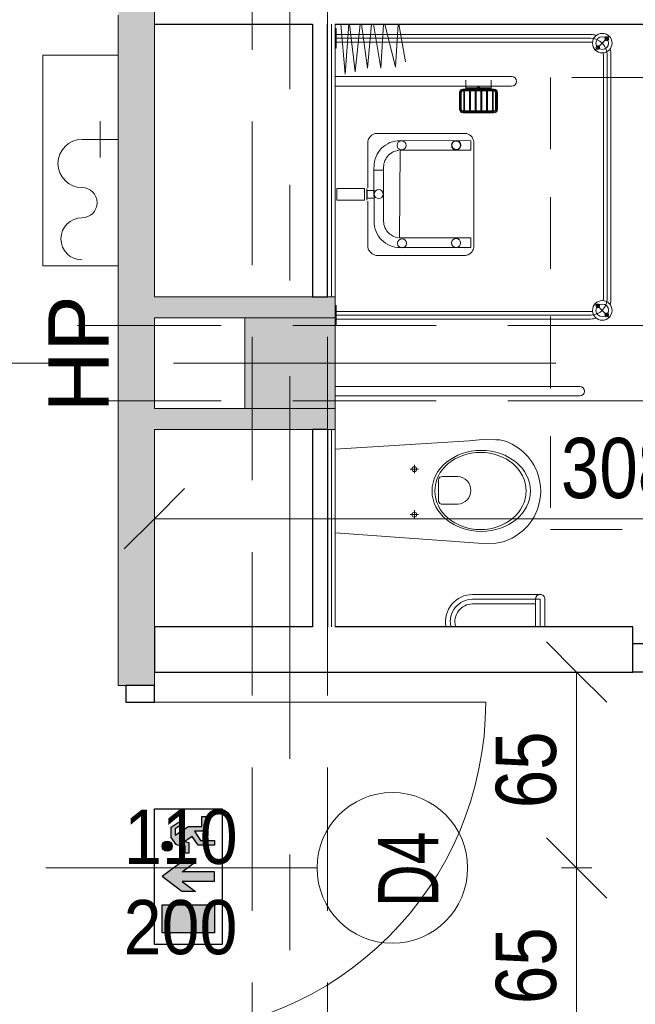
# Model space of a CAD drawing. Header units: centimetres. Extents: x -1631 to 21770, y -8842 to 3590.
# Tile 119 of 142: x 498 to 702, y 676 to 1002. Entities that reach past the tile are written whole.
import ezdxf

# ---------------------------------------------------------------- set-up
doc = ezdxf.new("R2010")
doc.units = ezdxf.units.CM
for name, pattern in [('Oś', [222.25, 127, -31.75, 31.75, -31.75]), ('Ponad', [39.688, 23.813, -15.875]), ('Ukryte', [71.438, 47.625, -23.813])]:
    doc.linetypes.add(name, pattern=pattern)
for name, color, linetype, lineweight in [('A-ANNO-DIMS', 211, 'Continuous', 13), ('A-ANNO-DIMS-100', 211, 'Continuous', 13), ('A-ANNO-NOTE', 131, 'Continuous', 9), ('A-AREA-IDEN', 2, 'Continuous', 13), ('A-DETL-GENF', 92, 'Continuous', 9), ('A-DETL-HDLN', 90, 'Ukryte', 9), ('A-DETL-MEDM', 33, 'Continuous', 13), ('A-DOOR', 31, 'Continuous', 13), ('A-FLOR-OVHD', 1, 'Ponad', 9), ('A-WALL', 113, 'Continuous', 13), ('A-WALL-FNSH', 113, 'Continuous', 13), ('A-WALL-PATT', 111, 'Continuous', 13), ('G-ANNO-TEXT', 231, 'Continuous', 13), ('P-SANR-FIXT', 6, 'Continuous', 9), ('S-COLS', 52, 'Continuous', 13), ('S-GRID', 1, 'Continuous', 13)]:
    doc.layers.add(name, color=color, linetype=linetype, lineweight=lineweight)
doc.layers.add('E_oprawy', color=12, linetype='Continuous')
doc.styles.add('Arial', font='arial.ttf', dxfattribs={"width": 0.9, "height": 18})
doc.styles.add('Arial Narrow_5', font='ARIALN.TTF', dxfattribs={"height": 20})
doc.styles.add('Arial_1', font='arial.ttf', dxfattribs={"width": 0.7, "height": 20})
doc.styles.add('Arial_10', font='arial.ttf', dxfattribs={"height": 20})
doc.styles.add('Arial_11', font='arial.ttf', dxfattribs={"width": 0.85, "height": 23})
doc.dimstyles.new('Diagonal_1_100__0__wewnętrzne', dxfattribs={"dimscale": 30.48, "dimtxt": 20.468619, "dimasz": 0.656168, "dimexe": 0.164042, "dimexo": 0.0625, "dimgap": 0.032808, "dimtad": 1, "dimdec": 0, "dimdsep": 46, "dimtxsty": 'Arial Narrow_5', "dimblk1": 'OBLIQUE', "dimblk2": 'OBLIQUE', "dimsah": 1, "dimcen": 0.09, "dimazin": 0, "dimtfac": 1, "dimtdec": 4, "dimtix": 1, "dimtmove": 0, "dimatfit": 3, "dimfxl": 0, "dimtvp": 1, "dimtolj": 1, "dimtzin": 0, "dimarcsym": 0})

# ---------------------------------------------------------------- blocks, each defined once
blk = doc.blocks.new('M_Concrete-Square-Column - 300 x 300mm-1795930-6_piętro IV __13_80 m_ - stan projektowany')
at = {"layer": 'S-COLS', "lineweight": 9}
blk.add_hatch(color=254, dxfattribs=at).paths.add_polyline_path([(15, -15), (15, 15), (-15, 15), (-15, -15)], flags=0)
for p, q in [((15, 15), (-15, 15)), ((-15, 15), (-15, -15)), ((15, -15), (15, 15)), ((-15, -15), (15, -15))]:
    blk.add_line(p, q, dxfattribs=at)
blk = doc.blocks.new('DRZWI 1S - automatyczna etykieta - Drzwi 90 _łazienkowe_-2364279-6_piętro IV __13_80 m_ - stan projektowany')
at = {"layer": 'A-DETL-GENF'}
for p, q in [((-50.5, 7.5), (-50.5, -2)), ((-45, 7.5), (-50.5, 7.5)), ((-45, -2), (-45, 7.5)), ((50.5, 7.5), (45, 7.5)), ((45, 7.5), (45, -2)), ((50.5, -2), (50.5, 7.5)), ((-50.5, -2), (-45, -2)), ((45, -2), (50.5, -2))]:
    blk.add_line(p, q, dxfattribs=at)
at = {"layer": 'A-DETL-MEDM', "lineweight": 25}
for p, q in [((-45, 7.5), (-50.5, 7.5)), ((-50.5, 7.5), (-50.5, -2)), ((-45, -2), (-45, 7.5)), ((45, -2), (45, 7.5)), ((45, 7.5), (50.5, 7.5)), ((50.5, 7.5), (50.5, -2)), ((-50.5, -2), (-45, -2)), ((50.5, -2), (45, -2))]:
    blk.add_line(p, q, dxfattribs=at)
at = {"layer": 'A-DOOR'}
blk.add_line((45, 7.5), (45, 97.5), dxfattribs=at)
blk.add_arc((45, 7.5), 90, 90, 180, dxfattribs=at)
blk = doc.blocks.new('miska ustępowa dla N_35_5x54 wisząca koło narożna - Type 1-2357504-6_piętro IV __13_80 m_ - stan projektowany')
at = {"layer": 'P-SANR-FIXT'}
for p, q in [((-1.4, -3.75), (-4.56, -48.31)), ((29.22, -48.31), (26.4, -3.75)), ((44.09, -84.95), (44.09, -3.75)), ((47.21, -84.95), (47.21, -3.75)), ((4.69, -28.65), (4.69, -31.45)), ((19.8, -28.65), (19.8, -31.45)), ((3.32, -30.06), (6.14, -30.06)), ((18.43, -30.06), (21.25, -30.06)), ((16.4, -38.08), (9.09, -38.08)), ((8.17, -39.35), (8.17, -44.47)), ((17.32, -44.47), (17.32, -39.35)), ((-4.56, -48.31), (-4.88, -52.64)), ((29.58, -52.64), (29.22, -48.31)), ((-24.94, -49.38), (-24.94, -70.25)), ((-23.38, -49.38), (-23.38, -71.81)), ((-21.82, -49.38), (-21.82, -71.81)), ((-4.88, -52.64), (-4.82, -57.07)), ((29.53, -57.07), (29.58, -52.64)), ((-4.82, -57.07), (-4.57, -58.43)), ((-4.57, -58.43), (-4.19, -59.84)), ((29.19, -59.84), (29.57, -58.43)), ((29.57, -58.43), (29.53, -57.07)), ((-4.19, -59.84), (-3.69, -61.21)), ((-3.69, -61.21), (-3.07, -62.53)), ((28.07, -62.53), (28.69, -61.21)), ((28.69, -61.21), (29.19, -59.84)), ((-3.07, -62.53), (-2.34, -63.8)), ((-2.34, -63.8), (-1.51, -65.01)), ((-1.51, -65.01), (-0.58, -66.14)), ((25.58, -66.14), (26.51, -65.01)), ((26.51, -65.01), (27.34, -63.8)), ((27.34, -63.8), (28.07, -62.53)), ((-0.58, -66.14), (1.02, -67.71)), ((1.02, -67.71), (2.75, -69.02)), ((22.25, -69.02), (23.98, -67.71)), ((23.98, -67.71), (25.58, -66.14)), ((-32.54, -70.25), (-23.38, -70.25)), ((-23.38, -71.81), (-32.54, -71.81)), ((2.75, -69.02), (4.01, -69.78)), ((4.01, -69.78), (6.13, -70.8)), ((6.13, -70.8), (7.56, -71.26)), ((7.56, -71.26), (9.56, -71.73)), ((9.56, -71.73), (11.02, -71.92)), ((13.98, -71.92), (15.44, -71.73)), ((15.44, -71.73), (17.44, -71.26)), ((17.44, -71.26), (18.87, -70.8)), ((18.87, -70.8), (20.99, -69.78)), ((20.99, -69.78), (22.25, -69.02)), ((-23.38, -73.37), (-32.54, -73.37)), ((11.02, -71.92), (12.5, -72)), ((12.5, -72), (13.98, -71.92))]:
    blk.add_line(p, q, dxfattribs=at)
for centre in [(4.69, -30.06), (19.8, -30.06)]:
    blk.add_circle(centre, 0.825, dxfattribs=at)
for centre, radius, start, end in [((9.34, -39.23), 1.17, 102.2339, 185.8899), ((16.15, -39.23), 1.17, 354.1101, 77.7661), ((-30.79, -49.38), 8.97, 0, 99.9996), ((-30.79, -49.38), 7.41, 0, 102.1327), ((-30.79, -49.38), 5.85, 0, 105.4382), ((12.74, -44.25), 4.58, 182.8022, 357.1978), ((-23.38, -71.81), 1.56, 0, 90), ((-23.38, -71.81), 1.56, 270, 0), ((45.65, -84.95), 1.56, 180, 360)]:
    blk.add_arc(centre, radius, start, end, dxfattribs=at)
for centre, major_axis, ratio in [((12.55, -52.26), (0, 16.33), 0.823529), ((12.55, -52.01), (0, 15.16), 0.845174)]:
    blk.add_ellipse(centre, major_axis=major_axis, ratio=ratio, dxfattribs=at)
blk = doc.blocks.new('brodzik natryskowy dla N - Type 1-V8-6_piętro IV __13_80 m_ - stan projektowany')
at = {"layer": 'P-SANR-FIXT'}
for p, q in [((-35.25, 90), (-40.13, 94.88)), ((47.11, 95.3), (-33.8, 95.3)), ((48.56, 90), (53.43, 94.88)), ((-33.8, 94.05), (47.11, 94.05)), ((47.11, 92.8), (-33.8, 92.8)), ((-40.55, 4.05), (-40.55, 88.55)), ((-39.3, 3.75), (-39.3, 88.55)), ((-38.05, 4.05), (-38.05, 88.55)), ((51.36, 4.05), (51.36, 88.55)), ((52.61, 3.75), (52.61, 88.75)), ((53.86, 4.05), (53.86, 88.55)), ((-26.61, 3.95), (-26.61, 62.35)), ((-23.41, 62.35), (-23.41, 3.95)), ((-22.41, 55.6), (-25.41, 55.6)), ((-22.81, 55.6), (-22.81, 47.1)), ((-22.61, 55.6), (-22.61, 47.1)), ((-22.41, 56.55), (-22.41, 46.15)), ((-22.11, 56.55), (-22.11, 46.15)), ((-21.81, 56.55), (-21.81, 46.15)), ((-21.81, 56.25), (-15.21, 56.25)), ((-21.81, 55.95), (-15.21, 55.95)), ((-15.71, 57.65), (-21.31, 57.65)), ((-15.71, 57.35), (-21.31, 57.35)), ((-15.71, 57.05), (-21.31, 57.05)), ((-15.21, 46.15), (-15.21, 56.55)), ((-14.91, 46.15), (-14.91, 56.55)), ((-14.61, 46.15), (-14.61, 56.55)), ((-21.81, 54.35), (-15.21, 54.35)), ((-21.81, 54.05), (-15.21, 54.05)), ((-21.81, 52.45), (-15.21, 52.45)), ((-21.81, 52.15), (-15.21, 52.15)), ((-21.81, 50.55), (-15.21, 50.55)), ((-21.81, 50.25), (-15.21, 50.25)), ((-6.88, 48.86), (-6.67, 49.06)), ((-6.67, 49.06), (-6.44, 49.24)), ((-6.44, 49.24), (-6.2, 49.39)), ((-6.2, 49.39), (-5.95, 49.52)), ((-5.95, 49.52), (-5.69, 49.63)), ((-5.69, 49.63), (-5.41, 49.71)), ((-5.41, 49.71), (-5.13, 49.76)), ((-5.13, 49.76), (29.82, 49.76)), ((29.82, 49.76), (30.1, 49.76)), ((30.1, 49.76), (30.38, 49.71)), ((30.38, 49.71), (30.65, 49.64)), ((30.65, 49.64), (30.92, 49.53)), ((30.92, 49.53), (31.17, 49.41)), ((31.17, 49.41), (31.41, 49.26)), ((31.41, 49.26), (31.64, 49.09)), ((31.64, 49.09), (31.85, 48.89)), ((-22.41, 47.1), (-25.41, 47.1)), ((-21.81, 48.65), (-15.21, 48.65)), ((-21.81, 48.35), (-15.21, 48.35)), ((-21.81, 46.75), (-15.21, 46.75)), ((-21.81, 46.45), (-15.21, 46.45)), ((-7.74, 47.12), (-7.7, 47.39)), ((-7.74, 46.84), (-7.74, 47.12)), ((-7.74, 17.3), (-7.74, 46.84)), ((-7.7, 47.39), (-7.62, 47.66)), ((-7.62, 47.66), (-7.52, 47.93)), ((-7.52, 47.93), (-7.4, 48.18)), ((-7.4, 48.18), (-7.25, 48.42)), ((-7.25, 48.42), (-7.07, 48.65)), ((-7.07, 48.65), (-6.88, 48.86)), ((-5.29, 48.78), (-5.37, 25.35)), ((-2.15, 48.78), (-5.29, 48.78)), ((-2.15, 25.38), (-2.15, 48.78)), ((26.92, 48.78), (30.07, 48.78)), ((26.92, 48.78), (26.92, 25.18)), ((30.07, 25.38), (30.07, 48.78)), ((31.85, 48.89), (32.05, 48.68)), ((32.05, 48.68), (32.22, 48.46)), ((32.22, 48.46), (32.38, 48.21)), ((32.38, 48.21), (32.51, 47.96)), ((32.51, 47.96), (32.61, 47.69)), ((32.61, 47.69), (32.69, 47.42)), ((32.69, 47.42), (32.74, 47.13)), ((32.74, 47.13), (32.74, 17.61)), ((-21.31, 45.65), (-15.71, 45.65)), ((-21.31, 45.35), (-15.71, 45.35)), ((-21.31, 45.05), (-15.71, 45.05)), ((-5.24, 43.9), (-5.23, 44.04)), ((-5.23, 43.75), (-5.24, 43.9)), ((-5.23, 44.04), (-5.21, 44.19)), ((-5.21, 43.6), (-5.23, 43.75)), ((-5.21, 44.19), (-5.18, 44.33)), ((-5.18, 43.46), (-5.21, 43.6)), ((-5.18, 44.33), (-5.13, 44.46)), ((-5.13, 43.33), (-5.18, 43.46)), ((-5.13, 44.46), (-5.07, 44.59)), ((-5.07, 43.2), (-5.13, 43.33)), ((-5.07, 44.59), (-4.99, 44.71)), ((-4.99, 43.08), (-5.07, 43.2)), ((-4.99, 44.71), (-4.91, 44.83)), ((-4.91, 42.96), (-4.99, 43.08)), ((-4.91, 44.83), (-4.81, 44.93)), ((-4.81, 42.86), (-4.91, 42.96)), ((-4.81, 44.93), (-4.71, 45.02)), ((-4.71, 42.77), (-4.81, 42.86)), ((-4.71, 45.02), (-4.6, 45.11)), ((-4.6, 42.68), (-4.71, 42.77)), ((-4.6, 45.11), (-4.48, 45.18)), ((-4.48, 42.61), (-4.6, 42.68)), ((-4.48, 45.18), (-4.35, 45.24)), ((-4.35, 42.55), (-4.48, 42.61)), ((-4.35, 45.24), (-4.21, 45.29)), ((-4.21, 42.5), (-4.35, 42.55)), ((-4.21, 45.29), (-4.07, 45.33)), ((-4.07, 42.46), (-4.21, 42.5)), ((-4.07, 45.33), (-3.93, 45.35)), ((-3.93, 45.35), (-3.78, 45.36)), ((-3.78, 45.36), (-3.63, 45.35)), ((-3.63, 45.35), (-3.48, 45.33)), ((-3.48, 45.33), (-3.34, 45.29)), ((-3.34, 42.5), (-3.48, 42.46)), ((-3.34, 45.29), (-3.21, 45.24)), ((-3.21, 42.55), (-3.34, 42.5)), ((-3.21, 45.24), (-3.08, 45.18)), ((-3.08, 42.61), (-3.21, 42.55)), ((-3.08, 45.18), (-2.96, 45.11)), ((-2.96, 42.68), (-3.08, 42.61)), ((-2.96, 45.11), (-2.85, 45.02)), ((-2.85, 42.77), (-2.96, 42.68)), ((-2.85, 45.02), (-2.74, 44.93)), ((-2.74, 42.86), (-2.85, 42.77)), ((-2.74, 44.93), (-2.65, 44.83)), ((-2.65, 42.96), (-2.74, 42.86)), ((-2.65, 44.83), (-2.56, 44.71)), ((-2.56, 43.08), (-2.65, 42.96)), ((-2.56, 44.71), (-2.49, 44.59)), ((-2.49, 43.2), (-2.56, 43.08)), ((-2.49, 44.59), (-2.43, 44.46)), ((-2.43, 43.33), (-2.49, 43.2)), ((-2.43, 44.46), (-2.38, 44.33)), ((-2.38, 43.46), (-2.43, 43.33)), ((-2.38, 44.33), (-2.34, 44.19)), ((-2.34, 43.6), (-2.38, 43.46)), ((-2.34, 44.19), (-2.32, 44.04)), ((-2.32, 43.75), (-2.34, 43.6)), ((-2.32, 44.04), (-2.31, 43.9)), ((-2.31, 43.9), (-2.32, 43.75)), ((-3.93, 42.44), (-4.07, 42.46)), ((-3.78, 42.43), (-3.93, 42.44)), ((-3.48, 42.46), (-3.63, 42.44)), ((-44, 24.94), (-31.46, 27.07)), ((-29.67, 23.75), (-44, 24.7)), ((-44, 20.28), (-29.67, 23.75)), ((-5.37, 25.35), (-5.32, 24.46)), ((-5.32, 24.46), (-5.19, 23.6)), ((-5.19, 23.6), (-4.98, 22.76)), ((26.92, 25.18), (-2.15, 25.38)), ((-2.03, 24.3), (-2.11, 24.85)), ((-1.89, 23.76), (-2.03, 24.3)), ((-1.71, 23.26), (-1.89, 23.76)), ((-1.47, 22.77), (-1.71, 23.26)), ((26.24, 22.77), (26.48, 23.26)), ((26.48, 23.26), (26.66, 23.76)), ((26.66, 23.76), (26.8, 24.3)), ((26.8, 24.3), (26.88, 24.85)), ((29.97, 23.6), (29.75, 22.76)), ((30.1, 24.46), (29.97, 23.6)), ((30.15, 25.35), (30.1, 24.46)), ((-29.41, 18.89), (-44, 19.82)), ((-4.98, 22.76), (-4.68, 21.97)), ((-4.68, 21.97), (-4.32, 21.2)), ((-4.32, 21.2), (-3.88, 20.49)), ((-3.88, 20.49), (-3.38, 19.82)), ((-3.38, 19.82), (-2.82, 19.2)), ((-1.19, 22.31), (-1.47, 22.77)), ((-0.87, 21.89), (-1.19, 22.31)), ((-0.51, 21.49), (-0.87, 21.89)), ((-0.12, 21.13), (-0.51, 21.49)), ((0.31, 20.81), (-0.12, 21.13)), ((0.76, 20.54), (0.31, 20.81)), ((1.25, 20.3), (0.76, 20.54)), ((1.76, 20.11), (1.25, 20.3)), ((2.29, 19.98), (1.76, 20.11)), ((2.84, 19.89), (2.29, 19.98)), ((3.4, 19.86), (2.84, 19.89)), ((4.41, 19.87), (3.4, 19.86)), ((3.78, 19.87), (21.37, 19.87)), ((4.41, 16.64), (4.41, 19.87)), ((21.37, 19.87), (21.94, 19.89)), ((21.94, 19.89), (22.49, 19.98)), ((22.49, 19.98), (23.02, 20.11)), ((23.02, 20.11), (23.53, 20.3)), ((23.53, 20.3), (24.01, 20.54)), ((24.01, 20.54), (24.47, 20.81)), ((24.47, 20.81), (24.89, 21.13)), ((24.89, 21.13), (25.29, 21.49)), ((25.29, 21.49), (25.65, 21.89)), ((25.65, 21.89), (25.96, 22.31)), ((25.96, 22.31), (26.24, 22.77)), ((28.16, 19.82), (27.59, 19.2)), ((28.66, 20.49), (28.16, 19.82)), ((29.09, 21.2), (28.66, 20.49)), ((29.46, 21.97), (29.09, 21.2)), ((29.75, 22.76), (29.46, 21.97)), ((-44, 16.46), (-29.41, 18.89)), ((-7.7, 17.03), (-7.74, 17.3)), ((-7.62, 16.76), (-7.7, 17.03)), ((-7.51, 16.5), (-7.62, 16.76)), ((-7.38, 16.25), (-7.51, 16.5)), ((-2.82, 19.2), (-2.2, 18.64)), ((-2.2, 18.64), (-1.53, 18.13)), ((-1.53, 18.13), (-0.81, 17.7)), ((-0.81, 17.7), (-0.05, 17.33)), ((-0.05, 17.33), (0.75, 17.04)), ((0.75, 17.04), (1.58, 16.82)), ((1.58, 16.82), (2.44, 16.69)), ((2.44, 16.69), (4.41, 16.64)), ((22.33, 16.69), (3.78, 16.64)), ((11.19, 16.69), (13.8, 16.69)), ((11.19, 14.42), (11.19, 16.69)), ((13.8, 16.69), (13.8, 14.42)), ((23.2, 16.82), (22.33, 16.69)), ((24.03, 17.04), (23.2, 16.82)), ((24.83, 17.33), (24.03, 17.04)), ((25.59, 17.7), (24.83, 17.33)), ((26.31, 18.13), (25.59, 17.7)), ((26.98, 18.64), (26.31, 18.13)), ((27.59, 19.2), (26.98, 18.64)), ((32.49, 16.52), (32.35, 16.27)), ((32.6, 16.79), (32.49, 16.52)), ((32.68, 17.06), (32.6, 16.79)), ((32.74, 17.33), (32.68, 17.06)), ((32.74, 17.61), (32.74, 17.33)), ((-29.41, 14.55), (-44, 15.88)), ((-44, 12.5), (-29.41, 14.55)), ((-7.23, 16), (-7.38, 16.25)), ((-7.05, 15.77), (-7.23, 16)), ((-6.85, 15.56), (-7.05, 15.77)), ((-6.64, 15.36), (-6.85, 15.56)), ((-6.41, 15.18), (-6.64, 15.36)), ((-6.17, 15.02), (-6.41, 15.18)), ((-5.92, 14.89), (-6.17, 15.02)), ((-5.66, 14.78), (-5.92, 14.89)), ((-5.39, 14.7), (-5.66, 14.78)), ((-5.12, 14.65), (-5.39, 14.7)), ((-4.84, 14.63), (-5.12, 14.65)), ((10.32, 14.63), (-4.84, 14.63)), ((10.54, 13.54), (14.45, 13.54)), ((10.54, 4.27), (10.54, 13.54)), ((14.44, 14.29), (10.55, 14.26)), ((13.8, 14.42), (11.19, 14.42)), ((14.45, 4.27), (14.45, 13.54)), ((30.14, 14.63), (14.73, 14.63)), ((30.36, 14.7), (30.1, 14.65)), ((30.62, 14.78), (30.14, 14.63)), ((30.87, 14.89), (30.62, 14.78)), ((31.12, 15.03), (30.87, 14.89)), ((31.36, 15.19), (31.12, 15.03)), ((31.59, 15.37), (31.36, 15.19)), ((31.81, 15.57), (31.59, 15.37)), ((32.01, 15.79), (31.81, 15.57)), ((32.19, 16.02), (32.01, 15.79)), ((32.35, 16.27), (32.19, 16.02)), ((-28.14, 10.46), (-44, 12.07)), ((-44, 8.54), (-28.14, 10.46)), ((-27.37, 7.14), (-44, 8.35)), ((-44, 5.67), (-27.37, 7.14)), ((-42.55, 4.05), (-42.55, 3.75)), ((-36.05, 4.05), (-42.55, 4.05)), ((-36.05, 3.75), (-36.05, 4.05)), ((14.45, 4.27), (10.54, 4.27)), ((49.36, 4.05), (49.36, 3.75)), ((55.86, 4.05), (49.36, 4.05)), ((55.86, 3.75), (55.86, 4.05))]:
    blk.add_line(p, q, dxfattribs=at)
for centre, radius in [((-37.69, 92.44), 3.25), ((51, 92.44), 3.25), ((-39.18, 93.92), 0.62), ((-37.69, 92.44), 2.1), ((-39.18, 93.92), 0.32), ((-36.21, 90.95), 0.62), ((49.51, 90.95), 0.62), ((51, 92.44), 2.1), ((52.48, 93.92), 0.62), ((52.48, 93.92), 0.32), ((-36.21, 90.95), 0.32), ((49.51, 90.95), 0.32), ((-3.85, 43.99), 1.5), ((28.59, 43.93), 1.5), ((-3.77, 25.8), 1.5), ((28.71, 25.99), 1.5), ((12.42, 18.25), 1.5)]:
    blk.add_circle(centre, radius, dxfattribs=at)
for centre, radius, start, end in [((-33.8, 88.55), 6.75, 90, 106.4965), ((47.11, 88.55), 6.75, 73.5035, 90), ((-33.8, 88.55), 5.5, 90, 180), ((-33.8, 88.55), 4.25, 90, 98.8511), ((47.11, 88.55), 5.5, 0, 90), ((47.11, 88.55), 4.25, 81.1489, 90), ((-33.8, 88.55), 6.75, 163.5035, 180), ((-33.8, 88.55), 4.25, 171.1489, 180), ((47.11, 88.55), 4.25, 0, 8.8511), ((47.11, 88.55), 6.75, 0, 16.4965), ((-25.01, 62.35), 1.6, 0, 180), ((-21.31, 56.55), 1.1, 90, 180), ((-21.31, 56.55), 0.8, 90, 180), ((-21.31, 56.55), 0.5, 90, 180), ((-15.71, 56.55), 1.1, 0, 90), ((-15.71, 56.55), 0.8, 0, 90), ((-15.71, 56.55), 0.5, 0, 90), ((-21.31, 46.15), 1.1, 180, 270), ((-21.31, 46.15), 0.8, 180, 270), ((-21.31, 46.15), 0.5, 180, 270), ((-15.71, 46.15), 0.5, 270, 0), ((-15.71, 46.15), 0.8, 270, 0), ((-15.71, 46.15), 1.1, 270, 0)]:
    blk.add_arc(centre, radius, start, end, dxfattribs=at)
blk.add_ellipse((-23.14, 51.35), major_axis=(0, 0.325), ratio=0.224951, dxfattribs=at)
blk = doc.blocks.new('HYDRANT_PPOZ_SZAFKA_NASCIENNA - SUPRON 3-V11-6_piętro IV __13_80 m_ - stan projektowany')
at = {"layer": 'P-SANR-FIXT'}
for p, q in [((47.5, 31), (-22.5, 31)), ((-22.5, 31), (-22.5, 6)), ((-22.5, 6), (-22.5, 31)), ((-22.5, 31), (47.5, 31)), ((47.5, 6), (47.5, 31)), ((47.5, 31), (47.5, 6)), ((19.5, 6), (19.5, 18)), ((19.5, 12), (13.5, 12)), ((19.5, 12), (25.5, 12))]:
    blk.add_line(p, q, dxfattribs=at)
for centre, radius, start, end in [((-13.5, 18), 7, 0, 180), ((11.5, 18), 8, 360, 180), ((-1.5, 18), 5, 180, 360)]:
    blk.add_arc(centre, radius, start, end, dxfattribs=at)
blk = doc.blocks.new('DRZWI 1S - automatyczna etykieta - Drzwi 110-2387946-6_piętro IV __13_80 m_ - stan projektowany')
at = {"layer": 'A-DETL-GENF'}
for p, q in [((-60.5, 3.5), (-55, 3.5)), ((-60.5, -6), (-60.5, 3.5)), ((-55, 3.5), (-55, -6)), ((55, 3.5), (60.5, 3.5)), ((55, -6), (55, 3.5)), ((60.5, 3.5), (60.5, -6)), ((-55, -6), (-60.5, -6)), ((60.5, -6), (55, -6))]:
    blk.add_line(p, q, dxfattribs=at)
at = {"layer": 'A-DETL-MEDM', "lineweight": 25}
for p, q in [((-60.5, -6), (-60.5, 3.5)), ((-60.5, 3.5), (-55, 3.5)), ((-55, 3.5), (-55, -6)), ((55, 3.5), (55, -6)), ((60.5, 3.5), (55, 3.5)), ((60.5, -6), (60.5, 3.5)), ((-55, -6), (-60.5, -6)), ((55, -6), (60.5, -6))]:
    blk.add_line(p, q, dxfattribs=at)
at = {"layer": 'A-DOOR'}
blk.add_line((55, -6), (55, -116), dxfattribs=at)
blk.add_arc((55, -6), 110, 180, 270, dxfattribs=at)
blk = doc.blocks.new('DIMBLOCK60-6_piętro IV __13_80 m_ - stan projektowany')
at = {"layer": 'A-ANNO-DIMS-100', "transparency": 16777216}
for p, q in [((542.38, 836.69), (552.38, 846.69)), ((850.38, 836.69), (860.38, 846.69)), ((542.38, 831.69), (542.38, 841.69)), ((850.38, 831.69), (850.38, 841.69)), ((542.38, 836.69), (532.38, 826.69)), ((850.38, 836.69), (542.38, 836.69)), ((542.38, 836.69), (542.38, 831.69)), ((850.38, 836.69), (840.38, 826.69)), ((850.38, 836.69), (850.38, 831.69))]:
    blk.add_line(p, q, dxfattribs=at)
at = {"layer": 'A-ANNO-DIMS-100', "color": 0, "transparency": 16777216, "insert": (677.37, 863.54), "char_height": 20, "width": 45.6158, "attachment_point": 1, "line_spacing_factor": 0.974696, "style": 'Arial Narrow_5'}
blk.add_mtext('308', dxfattribs=at)
blk = doc.blocks.new('_Oblique')
at = {"color": 0, "linetype": 'ByBlock', "lineweight": -2}
blk.add_line((-0.5, -0.5), (0.5, 0.5), dxfattribs=at)
blk = doc.blocks.new('DIMBLOCK69-6_piętro IV __13_80 m_ - stan projektowany')
at = {"layer": 'A-ANNO-DIMS-100', "transparency": 16777216}
for p, q in [((682.57, 720.83), (672.57, 730.83)), ((677.57, 720.83), (687.57, 720.83)), ((682.57, 720.83), (677.57, 720.83)), ((682.57, 655.83), (682.57, 720.83)), ((682.57, 720.83), (692.57, 710.83)), ((682.57, 655.83), (672.57, 665.83)), ((677.57, 655.83), (687.57, 655.83)), ((682.57, 655.83), (677.57, 655.83)), ((682.57, 655.83), (692.57, 645.83))]:
    blk.add_line(p, q, dxfattribs=at)
at = {"layer": 'A-ANNO-DIMS-100', "color": 0, "transparency": 16777216, "insert": (655.72, 675.65), "char_height": 20, "width": 30.4105, "attachment_point": 1, "rotation": 90, "line_spacing_factor": 0.974696, "style": 'Arial Narrow_5'}
blk.add_mtext('65', dxfattribs=at)
blk = doc.blocks.new('DIMBLOCK70-6_piętro IV __13_80 m_ - stan projektowany')
at = {"layer": 'A-ANNO-DIMS-100', "transparency": 16777216}
for p, q in [((682.57, 785.83), (672.57, 795.83)), ((677.57, 785.83), (687.57, 785.83)), ((682.57, 785.83), (677.57, 785.83)), ((682.57, 720.83), (682.57, 785.83)), ((682.57, 785.83), (692.57, 775.83)), ((682.57, 720.83), (672.57, 730.83)), ((677.57, 720.83), (687.57, 720.83)), ((682.57, 720.83), (677.57, 720.83)), ((682.57, 720.83), (692.57, 710.83))]:
    blk.add_line(p, q, dxfattribs=at)
at = {"layer": 'A-ANNO-DIMS-100', "color": 0, "transparency": 16777216, "insert": (655.72, 740.65), "char_height": 20, "width": 30.4105, "attachment_point": 1, "rotation": 90, "line_spacing_factor": 0.974696, "style": 'Arial Narrow_5'}
blk.add_mtext('65', dxfattribs=at)
blk = doc.blocks.new('EW_W_GORE')
at = {"layer": 'E_oprawy'}
for points in [[(431.95, 125.13), (425.73, 125.13), (425.73, 113.58), (431.95, 113.58)], [(438.17, 125.13), (434.88, 120.79), (434.88, 117.78), (437.1, 120.71), (437.1, 113.58), (439.24, 113.58), (439.24, 120.71), (441.46, 117.78), (441.46, 120.79)], [(446.02, 124.01, 1), (443.78, 124.01, 1)], [(447.38, 122.28), (448.73, 122.28), (449.62, 120.89), (450.3, 121.32), (450.01, 121.78), (449.13, 123.14), (446.83, 123.14), (445.25, 122.06), (445.1, 121.75), (444.98, 120), (443.37, 120), (443.37, 119.23), (445.7, 119.23), (445.95, 120.1), (446.4, 119.43), (447.05, 118.48), (445.13, 117.18), (445.13, 113.58), (446.14, 113.58), (446.14, 116.64), (448.23, 117.98), (448.23, 115.45), (451.45, 115.46), (451.45, 116.38), (449.24, 116.38), (449.24, 119.27)]]:
    blk.add_hatch(color=3, dxfattribs=at).paths.add_polyline_path(points)
at = {"layer": 'E_oprawy', "color": 3}
for p, q in [((425.73, 125.13), (431.95, 125.13)), ((425.73, 113.58), (425.73, 125.13)), ((431.95, 125.13), (431.95, 113.58)), ((434.88, 120.79), (438.17, 125.13)), ((441.46, 120.79), (438.17, 125.13)), ((445.1, 121.75), (445.25, 122.06)), ((445.25, 122.06), (446.83, 123.14)), ((446.83, 123.14), (449.13, 123.14)), ((448.73, 122.28), (447.38, 122.28)), ((447.38, 122.28), (449.24, 119.27)), ((449.62, 120.89), (448.73, 122.28)), ((449.13, 123.14), (450.01, 121.78)), ((434.88, 117.78), (434.88, 120.79)), ((437.1, 120.71), (434.88, 117.78)), ((437.1, 113.58), (437.1, 120.71)), ((439.24, 113.58), (439.24, 120.71)), ((439.24, 120.71), (441.46, 117.78)), ((441.46, 117.78), (441.46, 120.79)), ((443.37, 119.23), (443.37, 120)), ((443.37, 120), (444.98, 120)), ((444.98, 120), (445.1, 121.75)), ((445.95, 120.1), (445.7, 119.23)), ((446.4, 119.43), (445.95, 120.1)), ((450.3, 121.32), (449.62, 120.89)), ((450.01, 121.78), (450.3, 121.32)), ((445.7, 119.23), (443.37, 119.23)), ((445.13, 117.18), (447.05, 118.48)), ((448.23, 117.98), (446.14, 116.64)), ((447.05, 118.48), (446.4, 119.43)), ((448.23, 115.45), (448.23, 117.98)), ((449.24, 119.27), (449.24, 116.38)), ((445.13, 113.58), (445.13, 117.18)), ((446.14, 116.64), (446.14, 113.58)), ((451.45, 115.46), (448.23, 115.45)), ((449.24, 116.38), (451.45, 116.38)), ((451.45, 116.38), (451.45, 115.46)), ((431.95, 113.58), (425.73, 113.58)), ((437.1, 113.58), (439.24, 113.58)), ((446.14, 113.58), (445.13, 113.58))]:
    blk.add_line(p, q, dxfattribs=at)
blk.add_lwpolyline([(423.17, 126.85), (453.17, 126.85), (453.17, 111.85), (423.17, 111.85)], close=True, dxfattribs=at)
blk.add_circle((444.9, 124.01), 1.12, dxfattribs=at)

msp = doc.modelspace()

# ---------------------------------------------------------------- hatches: boundary and pattern name
at = {"layer": 'A-WALL-PATT'}
h = msp.add_hatch(color=9, dxfattribs=at)
h.paths.add_polyline_path([(542.38, 132.33), (542.38, 139.33), (530.38, 139.33), (530.38, 132.33)], flags=0)
h.paths.add_polyline_path([(542.38, 250.33), (542.38, 465.83), (530.38, 465.83), (530.38, 250.33)], flags=0)
h.paths.add_polyline_path([(530.38, 657.83), (542.38, 657.83), (542.38, 660.33), (530.38, 660.33)], flags=0)
h.paths.add_polyline_path([(530.38, 781.33), (542.38, 781.33), (542.38, 1102.83), (530.38, 1102.83), (530.38, 788.28)], flags=0)
h.paths.add_polyline_path([(530.38, 1312.83), (542.38, 1312.83), (542.38, 1431.33), (530.38, 1431.33)], flags=0)
h.paths.add_polyline_path([(530.38, 1633.83), (542.38, 1633.83), (542.38, 2022.83), (530.38, 2022.83), (530.38, 1665.12)], flags=0)
h.paths.add_polyline_path([(542.38, 2173.83), (542.38, 2458.83), (530.38, 2458.83), (530.38, 2173.83)], flags=0)
h.paths.add_polyline_path([(530.38, 2593.83), (542.38, 2593.83), (542.38, 2824.33), (530.38, 2824.33), (530.38, 2634.27)], flags=0)
for points in [[(602.38, 903.33), (602.38, 910.33), (542.38, 910.33), (542.38, 903.33), (572.38, 903.33)], [(602.38, 866.33), (602.38, 873.33), (542.38, 873.33), (542.38, 866.33), (572.38, 866.33)]]:
    msp.add_hatch(color=9, dxfattribs=at).paths.add_polyline_path(points, flags=0)

# ---------------------------------------------------------------- linework, layer by layer
at = {"layer": 'A-ANNO-NOTE', "lineweight": 13}
msp.add_line((506.38, 720.83), (596.38, 720.83), dxfattribs=at)
msp.add_line((506.38, 720.83), (596.38, 720.83), dxfattribs=at)
msp.add_circle((621.38, 720.83), 25, dxfattribs=at)
at = {"layer": 'A-DETL-HDLN'}
for p, q in [((574.88, 420.83), (574.88, 2793.33)), ((599.88, 420.83), (599.88, 2793.33)), ((-1197.62, 900.83), (1172.38, 900.83)), ((-1197.62, 875.83), (1172.38, 875.83))]:
    msp.add_line(p, q, dxfattribs=at)
at = {"layer": 'A-FLOR-OVHD'}
for p, q in [((823.87, 983.15), (673.87, 983.15)), ((673.87, 983.15), (673.87, 833.15)), ((673.87, 833.15), (823.87, 833.15))]:
    msp.add_line(p, q, dxfattribs=at)
at = {"layer": 'A-WALL'}
for p, q in [((542.38, 1015.83), (542.38, 1000.83)), ((601.13, 910.33), (601.13, 1000.83)), ((601.13, 866.33), (601.13, 800.83))]:
    msp.add_line(p, q, dxfattribs=at)
at = {"layer": 'A-WALL', "lineweight": 9}
for p, q in [((530.38, 1003.78), (530.38, 781.33)), ((542.38, 910.33), (542.38, 1000.83)), ((594.88, 910.33), (542.38, 910.33)), ((602.38, 903.33), (602.38, 910.33)), ((542.38, 873.33), (542.38, 903.33)), ((542.38, 903.33), (572.38, 903.33)), ((572.38, 873.33), (542.38, 873.33)), ((602.38, 866.33), (602.38, 873.33)), ((542.38, 781.33), (542.38, 866.33)), ((542.38, 866.33), (594.88, 866.33)), ((530.38, 781.33), (532.88, 781.33))]:
    msp.add_line(p, q, dxfattribs=at)
at = {"layer": 'A-WALL', "color": 7, "lineweight": 25}
for p, q in [((542.38, 1000.83), (594.88, 1000.83)), ((594.88, 1000.83), (594.88, 910.33)), ((599.88, 910.33), (599.88, 1000.83)), ((602.38, 1000.83), (850.38, 1000.83)), ((594.88, 910.33), (599.88, 910.33)), ((599.88, 866.33), (594.88, 866.33)), ((594.88, 866.33), (594.88, 800.83)), ((599.88, 866.33), (599.88, 800.83)), ((594.88, 800.83), (542.38, 800.83)), ((542.38, 800.83), (542.38, 785.83)), ((701.18, 800.83), (602.38, 800.83)), ((701.18, 795.33), (701.18, 800.83)), ((542.38, 785.83), (701.18, 785.83))]:
    msp.add_line(p, q, dxfattribs=at)
at = {"layer": 'A-WALL-FNSH', "color": 250, "lineweight": 9}
for p, q in [((602.38, 910.33), (602.38, 1000.83)), ((599.88, 910.33), (602.38, 910.33)), ((602.38, 866.33), (599.88, 866.33)), ((602.38, 800.83), (602.38, 866.33))]:
    msp.add_line(p, q, dxfattribs=at)
at = {"layer": 'S-GRID', "linetype": 'Oś'}
for p, q in [((587.38, 2884.27), (587.38, 27.13)), ((1342.46, 888.33), (-1368.76, 888.33))]:
    msp.add_line(p, q, dxfattribs=at)

# ---------------------------------------------------------------- block references
at = {"layer": 'A-DOOR'}
for name, p, rotation in [('DRZWI 1S - automatyczna etykieta - Drzwi 90 _łazienkowe_-2364279-6_piętro IV __13_80 m_ - stan projektowany', (751.68, 793.33), 180), ('DRZWI 1S - automatyczna etykieta - Drzwi 110-2387946-6_piętro IV __13_80 m_ - stan projektowany', (536.38, 720.83), 89.9999999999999)]:
    msp.add_blockref(name, p, dxfattribs=dict(at, rotation=rotation))
at = {"layer": 'E_oprawy', "xscale": 1.5, "yscale": 1.5, "zscale": 1.5, "rotation": 90}
msp.add_blockref('EW_W_GORE', (732.66, 60.68), dxfattribs=at)
at = {"layer": 'P-SANR-FIXT'}
for name, p, rotation in [('brodzik natryskowy dla N - Type 1-V8-6_piętro IV __13_80 m_ - stan projektowany', (598.63, 956.83), 270.0000000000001), ('HYDRANT_PPOZ_SZAFKA_NASCIENNA - SUPRON 3-V11-6_piętro IV __13_80 m_ - stan projektowany', (536.38, 943.08), 89.9999999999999), ('miska ustępowa dla N_35_5x54 wisząca koło narożna - Type 1-2357504-6_piętro IV __13_80 m_ - stan projektowany', (598.63, 833.37), 90.00000000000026)]:
    msp.add_blockref(name, p, dxfattribs=dict(at, rotation=rotation))
at = {"layer": 'S-COLS', "lineweight": 9}
msp.add_blockref('M_Concrete-Square-Column - 300 x 300mm-1795930-6_piętro IV __13_80 m_ - stan projektowany', (587.38, 888.33), dxfattribs=at)

# ---------------------------------------------------------------- texts
at = {"layer": 'A-ANNO-NOTE', "lineweight": 211, "char_height": 18, "width": 38.07, "attachment_point": 5, "line_spacing_factor": 0.936439, "style": 'Arial'}
for s, insert in [('\\pxqc,t6.35,12.7,19.05,25.4,31.75,38.1,44.45,50.8,57.15,63.5,69.85,76.2,82.55,88.9,95.25,101.6,107.95,114.3,120.65,127,133.35,139.7,146.05,152.4,158.75,165.1,171.45,177.8,184.15,190.5,196.85,203.2;{110}', (551.16, 731.06)), ('\\pxqc,t6.35,12.7,19.05,25.4,31.75,38.1,44.45,50.8,57.15,63.5,69.85,76.2,82.55,88.9,95.25,101.6,107.95,114.3,120.65,127,133.35,139.7,146.05,152.4,158.75,165.1,171.45,177.8,184.15,190.5,196.85,203.2;{200}', (551.07, 701.06)), ('\\pxqc,t6.35,12.7,19.05,25.4,31.75,38.1,44.45,50.8,57.15,63.5,69.85,76.2,82.55,88.9,95.25,101.6,107.95,114.3,120.65,127,133.35,139.7,146.05,152.4,158.75,165.1,171.45,177.8,184.15,190.5,196.85,203.2;{200}', (551.07, 701.06))]:
    msp.add_mtext(s, dxfattribs=dict(at, insert=insert))
at = {"layer": 'A-ANNO-NOTE', "lineweight": 211, "insert": (626.67, 720.4), "char_height": 20, "width": 25.97, "attachment_point": 5, "rotation": 90, "line_spacing_factor": 0.936439, "style": 'Arial_1'}
msp.add_mtext('\\pxqc,t4.445,8.89,13.335,17.78,22.225,26.67,31.115,35.56,40.005,44.45,48.895,53.34,57.785,62.23,66.675,71.12,75.565,80.01,84.455,88.9,93.345,97.79,102.235,106.68,111.125,115.57,120.015,124.46,128.905,133.35,137.795,142.24;{D4}', dxfattribs=at)
at = {"layer": 'A-AREA-IDEN', "insert": (776.25, 935.25), "char_height": 23, "width": 68, "attachment_point": 9, "line_spacing_factor": 0.936439, "style": 'Arial_11'}
msp.add_mtext('\\pxqr,t3.69565,7.3913,11.08696,14.78261,18.47826,22.17391,25.86957,29.56522,33.26087,36.95652,40.65217,44.34783,48.04348,51.73913,55.43478,59.13043,62.82609,66.52174,70.21739,73.91304,77.6087,81.30435,85,88.69565,92.3913,96.08696,99.78261,103.47826,107.17391,110.86957,114.56522,118.26087;{6/09a}', dxfattribs=at)
at = {"layer": 'G-ANNO-TEXT', "color": 7, "insert": (507.19, 872.01), "char_height": 20, "width": 40.804, "attachment_point": 1, "rotation": 90, "line_spacing_factor": 0.936439, "style": 'Arial_10'}
msp.add_mtext('\\pxt6.35,12.7,19.05,25.4,31.75,38.1,44.45,50.8,57.15,63.5,69.85,76.2,82.55,88.9,95.25,101.6,107.95,114.3,120.65,127,133.35,139.7,146.05,152.4,158.75,165.1,171.45,177.8,184.15,190.5,196.85,203.2;{HP}', dxfattribs=at)

# ---------------------------------------------------------------- dimensions: what is measured, and where the dimension line sits
at = {"layer": 'A-ANNO-DIMS'}
dim = msp.add_linear_dim(base=(542.38, 836.69), p1=(850.38, 831.69), p2=(542.38, 831.69), dimstyle='Diagonal_1_100__0__wewnętrzne', override={"dimpost": '<>', "dimfxl": 308}, dxfattribs=at)
dim.commit()
dim.dimension.update_dxf_attribs({"geometry": 'DIMBLOCK60-6_piętro IV __13_80 m_ - stan projektowany', "text_midpoint": (696.38, 847.9)})
for base, p1, p2, picture, middle in [((682.57, 785.83), (677.57, 720.83), (677.57, 785.83), 'DIMBLOCK70-6_piętro IV __13_80 m_ - stan projektowany', (671.36, 753.33)), ((682.57, 720.83), (677.57, 655.83), (677.57, 720.83), 'DIMBLOCK69-6_piętro IV __13_80 m_ - stan projektowany', (671.36, 688.33))]:
    dim = msp.add_linear_dim(base=base, p1=p1, p2=p2, angle=90, dimstyle='Diagonal_1_100__0__wewnętrzne', override={"dimpost": '<>', "dimfxl": 65}, dxfattribs=at)
    dim.commit()
    dim.dimension.update_dxf_attribs({"geometry": picture, "text_midpoint": middle})

doc.saveas('drawing.dxf')
